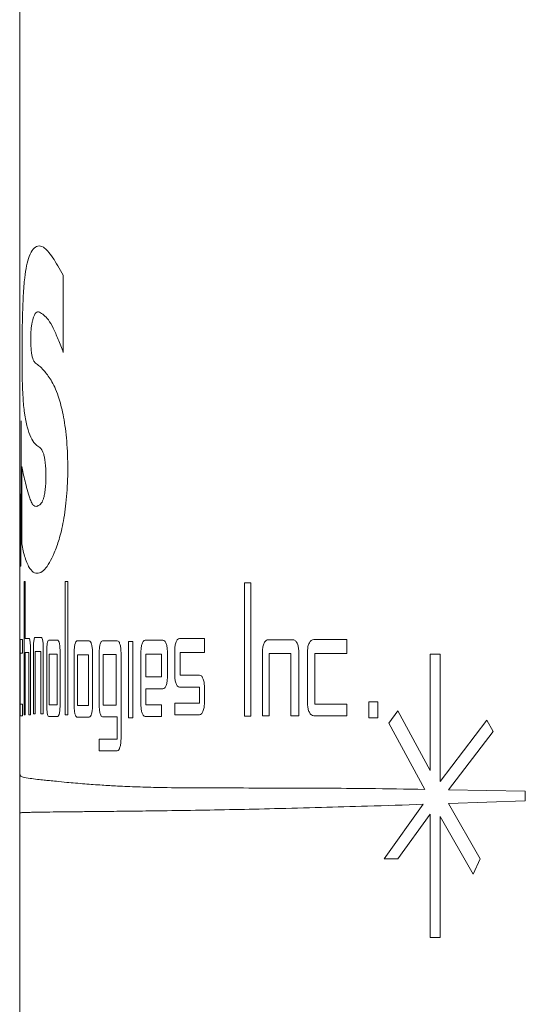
# Model space of a CAD drawing. Header units: inches. Extents: x 1.3 to 19.7, y 2.7 to 15.7.
# Tile 2 of 27: x 2.402 to 2.736, y 9.237 to 9.888. Entities that reach past the tile are written whole.
import ezdxf

# ---------------------------------------------------------------- set-up
doc = ezdxf.new("R2010")
doc.units = ezdxf.units.IN
doc.header["$MEASUREMENT"] = 0

msp = doc.modelspace()

# ---------------------------------------------------------------- linework, layer by layer
at = {"color": 7, "linetype": 'Continuous', "lineweight": 15}
for p, q in [((2.40237, 10.0892), (2.40237, 9.6227)), ((2.43112, 9.66799), (2.43112, 9.71905)), ((2.40237, 9.6227), (2.40237, 9.52679)), ((2.40307, 9.52679), (2.40315, 9.6227)), ((2.40368, 9.5926), (2.40368, 9.54154)), ((2.40237, 9.52679), (2.40237, 9.47066)), ((2.40279, 9.52679), (2.40307, 9.52679)), ((2.40593, 9.51647), (2.40529, 9.51647)), ((2.40529, 9.51647), (2.40529, 9.42835)), ((2.40593, 9.47877), (2.40593, 9.51647)), ((2.43419, 9.51647), (2.43224, 9.51647)), ((2.43224, 9.51647), (2.43224, 9.42835)), ((2.43419, 9.42835), (2.43419, 9.51647)), ((2.55506, 9.5157), (2.55085, 9.5157)), ((2.55085, 9.5157), (2.55085, 9.42758)), ((2.55506, 9.42758), (2.55506, 9.5157)), ((2.40408, 9.47823), (2.40264, 9.47823)), ((2.40408, 9.46906), (2.40408, 9.47823)), ((2.40863, 9.47877), (2.40593, 9.47877)), ((2.41671, 9.47946), (2.41229, 9.47946)), ((2.42743, 9.47776), (2.42146, 9.47776)), ((2.4483, 9.47724), (2.44012, 9.47724)), ((2.46679, 9.4774), (2.45705, 9.4774)), ((2.47716, 9.47679), (2.47417, 9.47679)), ((2.47417, 9.47679), (2.47417, 9.42637)), ((2.47716, 9.42637), (2.47716, 9.47679)), ((2.49696, 9.47769), (2.48515, 9.47769)), ((2.52438, 9.47883), (2.50786, 9.47883)), ((2.52438, 9.46966), (2.52438, 9.47883)), ((2.58273, 9.47807), (2.56655, 9.47807)), ((2.61838, 9.47821), (2.59662, 9.47821)), ((2.61838, 9.46904), (2.61838, 9.47821)), ((2.40237, 9.45386), (2.40237, 9.47054)), ((2.4025, 9.47052), (2.4025, 9.43551)), ((2.40266, 9.43551), (2.40266, 9.46906)), ((2.40266, 9.46906), (2.40408, 9.46906)), ((2.40593, 9.42835), (2.40593, 9.46961)), ((2.40593, 9.46961), (2.40839, 9.4696)), ((2.40839, 9.4696), (2.40839, 9.42835)), ((2.40942, 9.42835), (2.40942, 9.47106)), ((2.41135, 9.47175), (2.41135, 9.42904)), ((2.41244, 9.42904), (2.41244, 9.47029)), ((2.41244, 9.47029), (2.41636, 9.47029)), ((2.41636, 9.47029), (2.41636, 9.42903)), ((2.4179, 9.42903), (2.4179, 9.47175)), ((2.42014, 9.47006), (2.42014, 9.43505)), ((2.42166, 9.4686), (2.42166, 9.43505)), ((2.42695, 9.4686), (2.42166, 9.4686)), ((2.42695, 9.43505), (2.42695, 9.4686)), ((2.42898, 9.43505), (2.42898, 9.47005)), ((2.43826, 9.46953), (2.43826, 9.43453)), ((2.44767, 9.46807), (2.4404, 9.46807)), ((2.4404, 9.46807), (2.4404, 9.43453)), ((2.44767, 9.43453), (2.44767, 9.46807)), ((2.4504, 9.43453), (2.4504, 9.46953)), ((2.45482, 9.46969), (2.45482, 9.43468)), ((2.46604, 9.46823), (2.45739, 9.46823)), ((2.45739, 9.46823), (2.45739, 9.43468)), ((2.46604, 9.43468), (2.46604, 9.46823)), ((2.46925, 9.41237), (2.46925, 9.46969)), ((2.48241, 9.46998), (2.48241, 9.43498)), ((2.48556, 9.46852), (2.48556, 9.45355)), ((2.49606, 9.46852), (2.48556, 9.46852)), ((2.49606, 9.45355), (2.49606, 9.46852)), ((2.49992, 9.45331), (2.49993, 9.46998)), ((2.50478, 9.47113), (2.50478, 9.45445)), ((2.50832, 9.45469), (2.50832, 9.46967)), ((2.50832, 9.46967), (2.52438, 9.46966)), ((2.56275, 9.47037), (2.56275, 9.42765)), ((2.56712, 9.42765), (2.56712, 9.46891)), ((2.56712, 9.46891), (2.5815, 9.46891)), ((2.5815, 9.46891), (2.5815, 9.42765)), ((2.58674, 9.42765), (2.58674, 9.47037)), ((2.59251, 9.4705), (2.59251, 9.4355)), ((2.59724, 9.4355), (2.59724, 9.46904)), ((2.59724, 9.46904), (2.61838, 9.46904)), ((2.68015, 9.46843), (2.67356, 9.46843)), ((2.67356, 9.46843), (2.67356, 9.3916)), ((2.68015, 9.38428), (2.68015, 9.46843)), ((2.52108, 9.45469), (2.50832, 9.45469)), ((2.40237, 9.45374), (2.40237, 9.38886)), ((2.48556, 9.45355), (2.49606, 9.45355)), ((2.48556, 9.4456), (2.49696, 9.4456)), ((2.48556, 9.43498), (2.48556, 9.4456)), ((2.50786, 9.44675), (2.52108, 9.44675)), ((2.52108, 9.44675), (2.52108, 9.43612)), ((2.52438, 9.43612), (2.52438, 9.44698)), ((2.40408, 9.43551), (2.40266, 9.43551)), ((2.40408, 9.42781), (2.40408, 9.43551)), ((2.42166, 9.43505), (2.42695, 9.43505)), ((2.49606, 9.43498), (2.48556, 9.43498)), ((2.49606, 9.42727), (2.49606, 9.43498)), ((2.52108, 9.43612), (2.50478, 9.43612)), ((2.50478, 9.43612), (2.50478, 9.42841)), ((2.61838, 9.4355), (2.59724, 9.4355)), ((2.61838, 9.42779), (2.61838, 9.4355)), ((2.63897, 9.43698), (2.63298, 9.43698)), ((2.63298, 9.43698), (2.63298, 9.42636)), ((2.63897, 9.42636), (2.63897, 9.43698)), ((2.40529, 9.42835), (2.40593, 9.42835)), ((2.40839, 9.42835), (2.40942, 9.42835)), ((2.41135, 9.42904), (2.41244, 9.42904)), ((2.41636, 9.42903), (2.4179, 9.42903)), ((2.43224, 9.42835), (2.43419, 9.42835)), ((2.4404, 9.43453), (2.44767, 9.43453)), ((2.45739, 9.43468), (2.46604, 9.43468)), ((2.50478, 9.42841), (2.52108, 9.42841)), ((2.65216, 9.4311), (2.64629, 9.42281)), ((2.67356, 9.3916), (2.65216, 9.4311)), ((2.40264, 9.42781), (2.40408, 9.42781)), ((2.42146, 9.42734), (2.42743, 9.42734)), ((2.44012, 9.42682), (2.4483, 9.42682)), ((2.45705, 9.42698), (2.46679, 9.42698)), ((2.46679, 9.42698), (2.46679, 9.41237)), ((2.47417, 9.42637), (2.47716, 9.42637)), ((2.48515, 9.42727), (2.49606, 9.42727)), ((2.55085, 9.42758), (2.55506, 9.42758)), ((2.56275, 9.42765), (2.56712, 9.42765)), ((2.5815, 9.42765), (2.58674, 9.42765)), ((2.59662, 9.42779), (2.61838, 9.42779)), ((2.63298, 9.42636), (2.63897, 9.42636)), ((2.64629, 9.42281), (2.67012, 9.37911)), ((2.71103, 9.42477), (2.68015, 9.38428)), ((2.71517, 9.41733), (2.71103, 9.42477)), ((2.68562, 9.37886), (2.71517, 9.41733)), ((2.46679, 9.41237), (2.45482, 9.41237)), ((2.45482, 9.41237), (2.45482, 9.40467)), ((2.45482, 9.40467), (2.46679, 9.40467)), ((2.40237, 9.38886), (2.40237, 9.36366)), ((2.73644, 9.378), (2.68562, 9.37886)), ((2.73644, 9.37151), (2.73644, 9.378)), ((2.68571, 9.36979), (2.73644, 9.37151)), ((2.70666, 9.33311), (2.68571, 9.36979)), ((2.40237, 9.36366), (2.40237, 8.0892)), ((2.66903, 9.36922), (2.64318, 9.33311)), ((2.65216, 9.33311), (2.67356, 9.36266)), ((2.67356, 9.36266), (2.67356, 9.28111)), ((2.68015, 9.28111), (2.68015, 9.36125)), ((2.68015, 9.36125), (2.70209, 9.32311)), ((2.64318, 9.33311), (2.65216, 9.33311)), ((2.70209, 9.32311), (2.70666, 9.33311)), ((2.67356, 9.28111), (2.68015, 9.28111))]:
    msp.add_line(p, q, dxfattribs=at)
for points, knots in [([(2.43112, 9.71905), (2.42991, 9.72114), (2.42749, 9.72532), (2.42408, 9.73095), (2.42086, 9.7352), (2.41753, 9.73813), (2.4142, 9.73884), (2.41106, 9.73679), (2.4086, 9.73229), (2.40682, 9.72598), (2.40553, 9.71767), (2.40461, 9.70614), (2.40402, 9.69063), (2.40382, 9.67526), (2.40382, 9.66273), (2.40392, 9.65356), (2.40412, 9.64509), (2.40445, 9.63819), (2.40489, 9.63256), (2.40573, 9.62545), (2.40719, 9.61846), (2.4095, 9.61161), (2.41209, 9.60758), (2.41483, 9.60568), (2.41693, 9.60415), (2.41829, 9.60034), (2.41889, 9.59747), (2.41933, 9.59369), (2.41959, 9.58923), (2.41964, 9.58443), (2.41941, 9.57982), (2.41899, 9.57583), (2.41843, 9.57269), (2.41778, 9.57047), (2.41665, 9.56817), (2.41504, 9.56685), (2.41322, 9.56604), (2.41161, 9.56648), (2.41019, 9.56847), (2.4087, 9.57209), (2.4072, 9.57727), (2.40578, 9.58312), (2.40457, 9.58816), (2.40398, 9.59112), (2.40368, 9.5926)], [0, 0, 0, 0, 0.03115, 0.062298, 0.094237, 0.124617, 0.16592, 0.208263, 0.249236, 0.282726, 0.311662, 0.342982, 0.374317, 0.405815, 0.421859, 0.437425, 0.453067, 0.468588, 0.483104, 0.500025, 0.541571, 0.582792, 0.624596, 0.655577, 0.687167, 0.695553, 0.703, 0.710743, 0.718768, 0.726714, 0.734662, 0.742682, 0.750649, 0.757937, 0.766305, 0.789236, 0.813099, 0.833764, 0.853874, 0.875414, 0.906567, 0.937711, 0.968843, 1, 1, 1, 1]), ([(2.40368, 9.54154), (2.40398, 9.53995), (2.40457, 9.53676), (2.40582, 9.53216), (2.4073, 9.52818), (2.40932, 9.52448), (2.41193, 9.52199), (2.41525, 9.52172), (2.41861, 9.52401), (2.4219, 9.52862), (2.42459, 9.53413), (2.42674, 9.53957), (2.42887, 9.54592), (2.43134, 9.5561), (2.43351, 9.5723), (2.43433, 9.59099), (2.43359, 9.60965), (2.43183, 9.62318), (2.42994, 9.6318), (2.42741, 9.64084), (2.42347, 9.64952), (2.4193, 9.6549), (2.41597, 9.65869), (2.41381, 9.66005), (2.41223, 9.66138), (2.41129, 9.66262), (2.4106, 9.66485), (2.41012, 9.66734), (2.4098, 9.67011), (2.40963, 9.67286), (2.40956, 9.67502), (2.40954, 9.67734), (2.40958, 9.67969), (2.40968, 9.68188), (2.40988, 9.68441), (2.41024, 9.68669), (2.41088, 9.68946), (2.41175, 9.69233), (2.41327, 9.69514), (2.41539, 9.69498), (2.41818, 9.69286), (2.42123, 9.68992), (2.42443, 9.68444), (2.42771, 9.67687), (2.42999, 9.67095), (2.43112, 9.66799)], [0, 0, 0, 0, 0.031173, 0.062346, 0.095127, 0.1247, 0.169735, 0.211157, 0.249443, 0.280796, 0.31183, 0.32833, 0.343212, 0.374457, 0.405954, 0.437194, 0.468459, 0.499608, 0.514673, 0.530931, 0.576362, 0.624399, 0.655571, 0.686803, 0.702319, 0.717806, 0.726323, 0.734115, 0.742558, 0.7463, 0.749916, 0.753891, 0.757925, 0.761819, 0.765702, 0.77356, 0.78167, 0.797597, 0.8129, 0.843922, 0.875332, 0.906443, 0.937623, 0.968823, 1, 1, 1, 1]), ([(2.40264, 9.47823), (2.40261, 9.47812), (2.40257, 9.47789), (2.40253, 9.47609), (2.4025, 9.47357), (2.4025, 9.47154), (2.4025, 9.47052)], [0, 0, 0, 0, 0.252491, 0.499953, 0.747938, 1, 1, 1, 1]), ([(2.40942, 9.47106), (2.40941, 9.47209), (2.40939, 9.47411), (2.4092, 9.47663), (2.40894, 9.47844), (2.40873, 9.47866), (2.40863, 9.47877)], [0, 0, 0, 0, 0.252543, 0.499942, 0.748005, 1, 1, 1, 1]), ([(2.41229, 9.47946), (2.41216, 9.47934), (2.41191, 9.47912), (2.4116, 9.47732), (2.41138, 9.4748), (2.41136, 9.47277), (2.41135, 9.47175)], [0, 0, 0, 0, 0.252492, 0.499952, 0.747938, 1, 1, 1, 1]), ([(2.4179, 9.47175), (2.41788, 9.47277), (2.41785, 9.4748), (2.41757, 9.47732), (2.41718, 9.47913), (2.41687, 9.47935), (2.41671, 9.47946)], [0, 0, 0, 0, 0.252543, 0.499942, 0.748005, 1, 1, 1, 1]), ([(2.42146, 9.47776), (2.42128, 9.47765), (2.42093, 9.47743), (2.4205, 9.47562), (2.4202, 9.4731), (2.42016, 9.47108), (2.42014, 9.47006)], [0, 0, 0, 0, 0.252492, 0.499949, 0.747936, 1, 1, 1, 1]), ([(2.42898, 9.47005), (2.42896, 9.47108), (2.42892, 9.4731), (2.42855, 9.47562), (2.42804, 9.47743), (2.42763, 9.47765), (2.42743, 9.47776)], [0, 0, 0, 0, 0.252542, 0.499941, 0.748005, 1, 1, 1, 1]), ([(2.44012, 9.47724), (2.43987, 9.47713), (2.43937, 9.4769), (2.43877, 9.4751), (2.43834, 9.47258), (2.43829, 9.47055), (2.43826, 9.46953)], [0, 0, 0, 0, 0.252489, 0.499948, 0.747937, 1, 1, 1, 1]), ([(2.4504, 9.46953), (2.45037, 9.47055), (2.4503, 9.47258), (2.44981, 9.4751), (2.44912, 9.47691), (2.44858, 9.47713), (2.4483, 9.47724)], [0, 0, 0, 0, 0.252544, 0.499941, 0.748008, 1, 1, 1, 1]), ([(2.45705, 9.4774), (2.45675, 9.47729), (2.45616, 9.47706), (2.45543, 9.47526), (2.45491, 9.47274), (2.45485, 9.47071), (2.45482, 9.46969)], [0, 0, 0, 0, 0.25249, 0.499951, 0.747936, 1, 1, 1, 1]), ([(2.46925, 9.46969), (2.46922, 9.47071), (2.46915, 9.47274), (2.46856, 9.47526), (2.46776, 9.47707), (2.46711, 9.47729), (2.46679, 9.4774)], [0, 0, 0, 0, 0.252543, 0.499943, 0.748009, 1, 1, 1, 1]), ([(2.48515, 9.47769), (2.48478, 9.47758), (2.48406, 9.47736), (2.48317, 9.47555), (2.48253, 9.47303), (2.48245, 9.471), (2.48241, 9.46998)], [0, 0, 0, 0, 0.252493, 0.499953, 0.747936, 1, 1, 1, 1]), ([(2.49993, 9.46998), (2.49988, 9.47101), (2.4998, 9.47303), (2.4991, 9.47555), (2.49813, 9.47736), (2.49735, 9.47758), (2.49696, 9.47769)], [0, 0, 0, 0, 0.252543, 0.499941, 0.748002, 1, 1, 1, 1]), ([(2.50786, 9.47883), (2.50745, 9.47872), (2.50663, 9.4785), (2.50563, 9.47669), (2.50491, 9.47417), (2.50482, 9.47215), (2.50478, 9.47113)], [0, 0, 0, 0, 0.252493, 0.499951, 0.747937, 1, 1, 1, 1]), ([(2.56655, 9.47807), (2.56604, 9.47796), (2.56504, 9.47774), (2.5638, 9.47593), (2.56291, 9.47342), (2.5628, 9.47139), (2.56275, 9.47037)], [0, 0, 0, 0, 0.252496, 0.49995, 0.747937, 1, 1, 1, 1]), ([(2.58674, 9.47037), (2.58668, 9.47139), (2.58656, 9.47342), (2.58562, 9.47594), (2.58431, 9.47774), (2.58326, 9.47796), (2.58273, 9.47807)], [0, 0, 0, 0, 0.252545, 0.499939, 0.748, 1, 1, 1, 1]), ([(2.59662, 9.47821), (2.59607, 9.4781), (2.59499, 9.47788), (2.59365, 9.47607), (2.59269, 9.47355), (2.59257, 9.47153), (2.59251, 9.4705)], [0, 0, 0, 0, 0.2524889, 0.4999491, 0.7479373, 1, 1, 1, 1]), ([(2.50478, 9.45445), (2.50483, 9.45343), (2.50491, 9.45141), (2.50563, 9.44888), (2.50663, 9.44708), (2.50745, 9.44686), (2.50786, 9.44675)], [0, 0, 0, 0, 0.252543, 0.499942, 0.748007, 1, 1, 1, 1]), ([(2.52438, 9.44698), (2.52433, 9.44801), (2.52423, 9.45003), (2.52346, 9.45255), (2.52238, 9.45436), (2.52151, 9.45458), (2.52108, 9.45469)], [0, 0, 0, 0, 0.252544, 0.499943, 0.748007, 1, 1, 1, 1]), ([(2.49696, 9.4456), (2.49735, 9.44572), (2.49813, 9.44594), (2.4991, 9.44774), (2.4998, 9.45026), (2.49988, 9.45229), (2.49992, 9.45331)], [0, 0, 0, 0, 0.252489, 0.499952, 0.747937, 1, 1, 1, 1]), ([(2.4025, 9.43551), (2.4025, 9.43449), (2.4025, 9.43247), (2.40253, 9.42994), (2.40257, 9.42814), (2.40261, 9.42792), (2.40264, 9.42781)], [0, 0, 0, 0, 0.252544, 0.499939, 0.74801, 1, 1, 1, 1]), ([(2.42014, 9.43505), (2.42016, 9.43403), (2.4202, 9.432), (2.4205, 9.42948), (2.42093, 9.42767), (2.42128, 9.42745), (2.42146, 9.42734)], [0, 0, 0, 0, 0.252543, 0.499942, 0.748004, 1, 1, 1, 1]), ([(2.42743, 9.42734), (2.42763, 9.42745), (2.42804, 9.42768), (2.42855, 9.42948), (2.42892, 9.432), (2.42896, 9.43403), (2.42898, 9.43505)], [0, 0, 0, 0, 0.252493, 0.49995, 0.747936, 1, 1, 1, 1]), ([(2.48241, 9.43498), (2.48245, 9.43395), (2.48253, 9.43193), (2.48317, 9.42941), (2.48406, 9.4276), (2.48478, 9.42738), (2.48515, 9.42727)], [0, 0, 0, 0, 0.252543, 0.499942, 0.748005, 1, 1, 1, 1]), ([(2.52108, 9.42841), (2.52151, 9.42852), (2.52238, 9.42875), (2.52346, 9.43055), (2.52423, 9.43307), (2.52433, 9.4351), (2.52438, 9.43612)], [0, 0, 0, 0, 0.252492, 0.499947, 0.74794, 1, 1, 1, 1]), ([(2.59251, 9.4355), (2.59257, 9.43447), (2.59269, 9.43245), (2.59365, 9.42993), (2.59499, 9.42812), (2.59607, 9.4279), (2.59662, 9.42779)], [0, 0, 0, 0, 0.252541, 0.499939, 0.748, 1, 1, 1, 1]), ([(2.43826, 9.43453), (2.43829, 9.4335), (2.43834, 9.43148), (2.43877, 9.42896), (2.43937, 9.42715), (2.43987, 9.42693), (2.44012, 9.42682)], [0, 0, 0, 0, 0.252542, 0.499943, 0.748006, 1, 1, 1, 1]), ([(2.4483, 9.42682), (2.44858, 9.42693), (2.44912, 9.42715), (2.44981, 9.42896), (2.45031, 9.43148), (2.45037, 9.4335), (2.4504, 9.43453)], [0, 0, 0, 0, 0.25249, 0.499949, 0.747936, 1, 1, 1, 1]), ([(2.45482, 9.43468), (2.45485, 9.43366), (2.45492, 9.43163), (2.45544, 9.42911), (2.45616, 9.42731), (2.45675, 9.42709), (2.45705, 9.42698)], [0, 0, 0, 0, 0.252544, 0.499941, 0.748006, 1, 1, 1, 1]), ([(2.46679, 9.40467), (2.46711, 9.40478), (2.46776, 9.405), (2.46856, 9.40681), (2.46915, 9.40932), (2.46922, 9.41135), (2.46925, 9.41237)], [0, 0, 0, 0, 0.252491, 0.499949, 0.747937, 1, 1, 1, 1]), ([(2.67012, 9.37911), (2.65757, 9.3793), (2.63459, 9.37963), (2.6018, 9.37992), (2.5717, 9.37998), (2.54292, 9.38), (2.51712, 9.38001), (2.49646, 9.38027), (2.47993, 9.3807), (2.46748, 9.38123), (2.45584, 9.38192), (2.44438, 9.38275), (2.43444, 9.38362), (2.42699, 9.38435), (2.42215, 9.38486), (2.41793, 9.38529), (2.41344, 9.38577), (2.40837, 9.38641), (2.40459, 9.38715), (2.40253, 9.38796), (2.40258, 9.3886), (2.40261, 9.38886)], [0, 0, 0, 0, 0.074394, 0.136182, 0.210698, 0.280931, 0.351124, 0.421397, 0.467755, 0.515479, 0.556202, 0.605235, 0.665066, 0.70464, 0.733788, 0.758725, 0.794872, 0.84282, 0.909656, 0.963158, 1, 1, 1, 1]), ([(2.40239, 9.36366), (2.40238, 9.36366), (2.40227, 9.36364), (2.40268, 9.36366), (2.40337, 9.36368), (2.40403, 9.36371), (2.40452, 9.36373), (2.40513, 9.36376), (2.40587, 9.36378), (2.40678, 9.36381), (2.40786, 9.36385), (2.4093, 9.36389), (2.41145, 9.36394), (2.41496, 9.364), (2.42061, 9.36409), (2.42921, 9.3642), (2.43985, 9.3643), (2.45063, 9.3644), (2.45993, 9.3645), (2.46847, 9.36459), (2.47698, 9.36468), (2.48536, 9.36479), (2.49861, 9.36496), (2.51756, 9.36525), (2.54341, 9.36572), (2.57113, 9.36632), (2.60046, 9.36707), (2.63307, 9.36802), (2.65655, 9.3688), (2.66903, 9.36922)], [0, 0, 0, 0, 0.002702, 0.03922, 0.067761, 0.077418, 0.088088, 0.099772, 0.112468, 0.126177, 0.1409, 0.156635, 0.178797, 0.210415, 0.254552, 0.311206, 0.376108, 0.423843, 0.458955, 0.49196, 0.522857, 0.551647, 0.57833, 0.652965, 0.723243, 0.789165, 0.860289, 0.92577, 1, 1, 1, 1])]:
    msp.add_open_spline(points, degree=3, knots=knots, dxfattribs=at)

doc.saveas('drawing.dxf')
